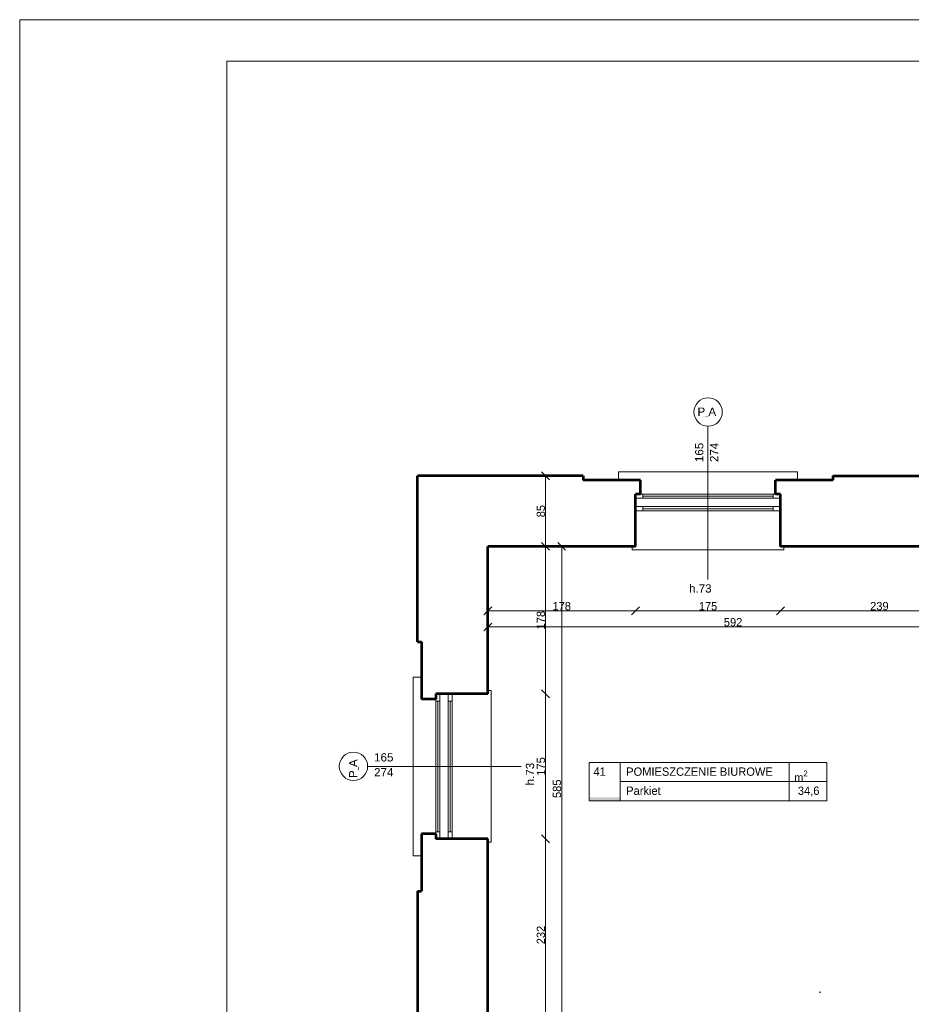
# Model space of a CAD drawing. Header units: inches. Extents: x -21887 to 84279, y -131485 to 67836.
# Tile 182 of 256: x -21887 to -11132, y 55955 to 67836. Entities that reach past the tile are written whole.
import ezdxf

# ---------------------------------------------------------------- set-up
doc = ezdxf.new("R2010")
doc.units = ezdxf.units.IN
doc.header["$MEASUREMENT"] = 0
doc.layers.get('0').update_dxf_attribs({"lineweight": 13})
doc.layers.get('Defpoints').update_dxf_attribs({"lineweight": 13})
for name, color, linetype, lineweight in [('AI_MURY', 7, 'Continuous', 53), ('Dimensioning', 7, 'Continuous', 13), ('DRZWI', 7, 'Continuous', 13), ('OPISY TABELKI', 7, 'Continuous', 13), ('RAMKA', 7, 'Continuous', 13)]:
    doc.layers.add(name, color=color, linetype=linetype, lineweight=lineweight)
doc.styles.add('GENERATED_STYLE_7', font='txt')
doc.styles.add('GENERATED_STYLE_8', font='txt')
doc.styles.add('GENERATED_STYLE_9', font='txt')
doc.styles.add('Style-Courier New', font='txt')
doc.dimstyles.new('Dimstyle_4', dxfattribs={"dimtxt": 100, "dimasz": 95, "dimexe": 0, "dimexo": 0, "dimgap": 0.09, "dimtad": 1, "dimdec": 0, "dimlfac": 0.1, "dimzin": 0, "dimdsep": 46, "dimlunit": 5, "dimtxsty": 'GENERATED_STYLE_7', "dimblk": 'ARROWHEAD_6', "dimcen": 0.09, "dimclrd": 161, "dimclre": 161, "dimclrt": 7, "dimadec": 0, "dimazin": 0, "dimtfac": 1, "dimtdec": 0, "dimtmove": 0, "dimatfit": 3, "dimfxl": 0, "dimtolj": 1, "dimtzin": 0, "dimarcsym": 0})
doc.dimstyles.new('Dimstyle_5', dxfattribs={"dimtxt": 100, "dimasz": 95, "dimexe": 0.18, "dimexo": 0, "dimgap": 0.09, "dimtad": 1, "dimtih": 1, "dimtoh": 1, "dimdec": 0, "dimlfac": 0.1, "dimzin": 0, "dimdsep": 46, "dimlunit": 5, "dimtxsty": 'GENERATED_STYLE_7', "dimblk": 'ARROWHEAD_6', "dimcen": 0.09, "dimclrd": 161, "dimclre": 161, "dimclrt": 7, "dimadec": 0, "dimazin": 0, "dimtfac": 1, "dimtdec": 0, "dimtmove": 0, "dimatfit": 3, "dimfxl": 0, "dimtolj": 1, "dimtzin": 0, "dimarcsym": 0})

# ---------------------------------------------------------------- blocks, each defined once
blk = doc.blocks.new('ARROWHEAD_6')
at = {"color": 0, "linetype": 'Continuous'}
for p, q in [((0, 0), (-1, 0)), ((-0.5, -0.5), (0.5, 0.5))]:
    blk.add_line(p, q, dxfattribs=at)
blk = doc.blocks.new('*U258')
at = {"layer": 'Defpoints', "color": 0, "linetype": 'Continuous'}
for p in [(-15349, 61481), (-15349, 61481), (-15349, 55631)]:
    blk.add_point(p, dxfattribs=at)
at = {"layer": 'Dimensioning', "color": 161, "linetype": 'Continuous', "lineweight": -2}
blk.add_line((-15349, 55726), (-15349, 61386), dxfattribs=at)
at = {"layer": 'Dimensioning', "color": 161, "linetype": 'Continuous', "lineweight": -2, "xscale": 95, "yscale": 95, "zscale": 95}
for p, rotation in [((-15349, 61481), 90), ((-15349, 55631), 270)]:
    blk.add_blockref('ARROWHEAD_6', p, dxfattribs=dict(at, rotation=rotation))
at = {"layer": 'Dimensioning', "color": 7, "linetype": 'Continuous', "insert": (-15406, 58556), "char_height": 100, "attachment_point": 5, "rotation": 90, "style": 'GENERATED_STYLE_7'}
blk.add_mtext('585', dxfattribs=at)
blk = doc.blocks.new('*D2027')
at = {"layer": 'Defpoints'}
for p in [(-15349, 61481), (-15349, 61481), (-15349, 58556), (-15349, 55631)]:
    blk.add_point(p, dxfattribs=at)
at = {"layer": 'Dimensioning', "color": 161, "linetype": 'Continuous'}
blk.add_blockref('*U258', (0, 0), dxfattribs=at)
blk = doc.blocks.new('*U1073')
at = {"layer": 'Defpoints', "color": 0, "linetype": 'Continuous'}
for p in [(-16239, 60508), (-10324, 60508), (-10324, 60508)]:
    blk.add_point(p, dxfattribs=at)
at = {"layer": 'Dimensioning', "color": 161, "linetype": 'Continuous', "lineweight": -2}
for p, q in [((-16239, 60508), (-16239, 60509)), ((-16144, 60508), (-10419, 60508)), ((-10324, 60508), (-10324, 60509))]:
    blk.add_line(p, q, dxfattribs=at)
at = {"layer": 'Dimensioning', "color": 161, "linetype": 'Continuous', "lineweight": -2, "xscale": 95, "yscale": 95, "zscale": 95, "rotation": 180}
blk.add_blockref('ARROWHEAD_6', (-16239, 60508), dxfattribs=at)
at = {"layer": 'Dimensioning', "color": 161, "linetype": 'Continuous', "lineweight": -2, "xscale": 95, "yscale": 95, "zscale": 95}
blk.add_blockref('ARROWHEAD_6', (-10324, 60508), dxfattribs=at)
at = {"layer": 'Dimensioning', "color": 7, "linetype": 'Continuous', "insert": (-13282, 60565), "char_height": 100, "attachment_point": 5, "style": 'GENERATED_STYLE_7'}
blk.add_mtext('592', dxfattribs=at)
blk = doc.blocks.new('*D2032')
at = {"layer": 'Defpoints'}
for p in [(-16239, 60508), (-13282, 60508), (-10324, 60508), (-10324, 60508)]:
    blk.add_point(p, dxfattribs=at)
at = {"layer": 'Dimensioning', "color": 161, "linetype": 'Continuous'}
blk.add_blockref('*U1073', (0, 0), dxfattribs=at)
blk = doc.blocks.new('*U1342')
at = {"layer": 'Defpoints', "color": 0, "linetype": 'Continuous'}
for p in [(-14459, 61481), (-12709, 61481), (-12709, 60702)]:
    blk.add_point(p, dxfattribs=at)
at = {"layer": 'Dimensioning', "color": 161, "linetype": 'Continuous', "lineweight": -2}
for p, q in [((-14459, 60703), (-14459, 60702)), ((-14364, 60702), (-12804, 60702)), ((-12709, 60703), (-12709, 60702))]:
    blk.add_line(p, q, dxfattribs=at)
at = {"layer": 'Dimensioning', "color": 161, "linetype": 'Continuous', "lineweight": -2, "xscale": 95, "yscale": 95, "zscale": 95, "rotation": 180}
blk.add_blockref('ARROWHEAD_6', (-14459, 60702), dxfattribs=at)
at = {"layer": 'Dimensioning', "color": 161, "linetype": 'Continuous', "lineweight": -2, "xscale": 95, "yscale": 95, "zscale": 95}
blk.add_blockref('ARROWHEAD_6', (-12709, 60702), dxfattribs=at)
at = {"layer": 'Dimensioning', "color": 7, "linetype": 'Continuous', "insert": (-13584, 60758), "char_height": 100, "attachment_point": 5, "style": 'GENERATED_STYLE_7'}
blk.add_mtext('175', dxfattribs=at)
blk = doc.blocks.new('*D2522')
at = {"layer": 'Defpoints'}
for p in [(-14459, 61481), (-12709, 61481), (-13584, 60702), (-12709, 60702)]:
    blk.add_point(p, dxfattribs=at)
at = {"layer": 'Dimensioning', "color": 161, "linetype": 'Continuous'}
blk.add_blockref('*U1342', (0, 0), dxfattribs=at)
blk = doc.blocks.new('*U1343')
at = {"layer": 'Defpoints', "color": 0, "linetype": 'Continuous'}
for p in [(-12709, 61481), (-10324, 61481), (-10324, 60702)]:
    blk.add_point(p, dxfattribs=at)
at = {"layer": 'Dimensioning', "color": 161, "linetype": 'Continuous', "lineweight": -2}
for p, q in [((-12709, 60703), (-12709, 60702)), ((-12614, 60702), (-10419, 60702)), ((-10324, 60703), (-10324, 60702))]:
    blk.add_line(p, q, dxfattribs=at)
at = {"layer": 'Dimensioning', "color": 161, "linetype": 'Continuous', "lineweight": -2, "xscale": 95, "yscale": 95, "zscale": 95, "rotation": 180}
blk.add_blockref('ARROWHEAD_6', (-12709, 60702), dxfattribs=at)
at = {"layer": 'Dimensioning', "color": 161, "linetype": 'Continuous', "lineweight": -2, "xscale": 95, "yscale": 95, "zscale": 95}
blk.add_blockref('ARROWHEAD_6', (-10324, 60702), dxfattribs=at)
at = {"layer": 'Dimensioning', "color": 7, "linetype": 'Continuous', "insert": (-11517, 60759), "char_height": 100, "attachment_point": 5, "style": 'GENERATED_STYLE_7'}
blk.add_mtext('239', dxfattribs=at)
blk = doc.blocks.new('*D2523')
at = {"layer": 'Defpoints'}
for p in [(-12709, 61481), (-10324, 61481), (-11517, 60702), (-10324, 60702)]:
    blk.add_point(p, dxfattribs=at)
at = {"layer": 'Dimensioning', "color": 161, "linetype": 'Continuous'}
blk.add_blockref('*U1343', (0, 0), dxfattribs=at)
blk = doc.blocks.new('*U1366')
at = {"layer": 'Defpoints', "color": 0, "linetype": 'Continuous'}
for p in [(-16239, 61481), (-14459, 61481), (-14459, 60702)]:
    blk.add_point(p, dxfattribs=at)
at = {"layer": 'Dimensioning', "color": 161, "linetype": 'Continuous', "lineweight": -2}
for p, q in [((-16239, 60703), (-16239, 60702)), ((-16144, 60702), (-14554, 60702)), ((-14459, 60703), (-14459, 60702))]:
    blk.add_line(p, q, dxfattribs=at)
at = {"layer": 'Dimensioning', "color": 161, "linetype": 'Continuous', "lineweight": -2, "xscale": 95, "yscale": 95, "zscale": 95, "rotation": 180}
blk.add_blockref('ARROWHEAD_6', (-16239, 60702), dxfattribs=at)
at = {"layer": 'Dimensioning', "color": 161, "linetype": 'Continuous', "lineweight": -2, "xscale": 95, "yscale": 95, "zscale": 95}
blk.add_blockref('ARROWHEAD_6', (-14459, 60702), dxfattribs=at)
at = {"layer": 'Dimensioning', "color": 7, "linetype": 'Continuous', "insert": (-15349, 60759), "char_height": 100, "attachment_point": 5, "style": 'GENERATED_STYLE_7'}
blk.add_mtext('178', dxfattribs=at)
blk = doc.blocks.new('*D2546')
at = {"layer": 'Defpoints'}
for p in [(-16239, 61481), (-14459, 61481), (-15349, 60702), (-14459, 60702)]:
    blk.add_point(p, dxfattribs=at)
at = {"layer": 'Dimensioning', "color": 161, "linetype": 'Continuous'}
blk.add_blockref('*U1366', (0, 0), dxfattribs=at)
blk = doc.blocks.new('*U894')
at = {"layer": 'Defpoints', "color": 0, "linetype": 'Continuous'}
for p in [(-16399, 57951), (-15544, 57951), (-15972, 55631)]:
    blk.add_point(p, dxfattribs=at)
at = {"layer": 'Dimensioning', "color": 161, "linetype": 'Continuous', "lineweight": -2}
for p, q in [((-15544, 57951), (-15544, 57951)), ((-15544, 55726), (-15544, 57856)), ((-15544, 55631), (-15544, 55631))]:
    blk.add_line(p, q, dxfattribs=at)
at = {"layer": 'Dimensioning', "color": 161, "linetype": 'Continuous', "lineweight": -2, "xscale": 95, "yscale": 95, "zscale": 95}
for p, rotation in [((-15544, 57951), 90), ((-15544, 55631), 270)]:
    blk.add_blockref('ARROWHEAD_6', p, dxfattribs=dict(at, rotation=rotation))
at = {"layer": 'Dimensioning', "color": 7, "linetype": 'Continuous', "insert": (-15600, 56791), "char_height": 100, "attachment_point": 5, "rotation": 90, "style": 'GENERATED_STYLE_7'}
blk.add_mtext('232', dxfattribs=at)
blk = doc.blocks.new('*D3188')
at = {"layer": 'Defpoints'}
for p in [(-16399, 57951), (-15544, 57951), (-15544, 56791), (-15972, 55631)]:
    blk.add_point(p, dxfattribs=at)
at = {"layer": 'Dimensioning', "color": 161, "linetype": 'Continuous'}
blk.add_blockref('*U894', (0, 0), dxfattribs=at)
blk = doc.blocks.new('*U895')
at = {"layer": 'Defpoints', "color": 0, "linetype": 'Continuous'}
for p in [(-16420, 59701), (-15544, 59701), (-16399, 57951)]:
    blk.add_point(p, dxfattribs=at)
at = {"layer": 'Dimensioning', "color": 161, "linetype": 'Continuous', "lineweight": -2}
for p, q in [((-15544, 59701), (-15544, 59701)), ((-15544, 58046), (-15544, 59606)), ((-15544, 57951), (-15544, 57951))]:
    blk.add_line(p, q, dxfattribs=at)
at = {"layer": 'Dimensioning', "color": 161, "linetype": 'Continuous', "lineweight": -2, "xscale": 95, "yscale": 95, "zscale": 95}
for p, rotation in [((-15544, 59701), 90), ((-15544, 57951), 270)]:
    blk.add_blockref('ARROWHEAD_6', p, dxfattribs=dict(at, rotation=rotation))
at = {"layer": 'Dimensioning', "color": 7, "linetype": 'Continuous', "insert": (-15599, 58826), "char_height": 100, "attachment_point": 5, "rotation": 90, "style": 'GENERATED_STYLE_7'}
blk.add_mtext('175', dxfattribs=at)
blk = doc.blocks.new('*D3189')
at = {"layer": 'Defpoints'}
for p in [(-16420, 59701), (-15544, 59701), (-15544, 58826), (-16399, 57951)]:
    blk.add_point(p, dxfattribs=at)
at = {"layer": 'Dimensioning', "color": 161, "linetype": 'Continuous'}
blk.add_blockref('*U895', (0, 0), dxfattribs=at)
blk = doc.blocks.new('*U896')
at = {"layer": 'Defpoints', "color": 0, "linetype": 'Continuous'}
for p in [(-16239, 61481), (-15544, 61481), (-16420, 59701)]:
    blk.add_point(p, dxfattribs=at)
at = {"layer": 'Dimensioning', "color": 161, "linetype": 'Continuous', "lineweight": -2}
for p, q in [((-15544, 61481), (-15544, 61481)), ((-15544, 59796), (-15544, 61386)), ((-15544, 59701), (-15544, 59701))]:
    blk.add_line(p, q, dxfattribs=at)
at = {"layer": 'Dimensioning', "color": 161, "linetype": 'Continuous', "lineweight": -2, "xscale": 95, "yscale": 95, "zscale": 95}
for p, rotation in [((-15544, 61481), 90), ((-15544, 59701), 270)]:
    blk.add_blockref('ARROWHEAD_6', p, dxfattribs=dict(at, rotation=rotation))
at = {"layer": 'Dimensioning', "color": 7, "linetype": 'Continuous', "insert": (-15600, 60591), "char_height": 100, "attachment_point": 5, "rotation": 90, "style": 'GENERATED_STYLE_7'}
blk.add_mtext('178', dxfattribs=at)
blk = doc.blocks.new('*D3190')
at = {"layer": 'Defpoints'}
for p in [(-16239, 61481), (-15544, 61481), (-15544, 60591), (-16420, 59701)]:
    blk.add_point(p, dxfattribs=at)
at = {"layer": 'Dimensioning', "color": 161, "linetype": 'Continuous'}
blk.add_blockref('*U896', (0, 0), dxfattribs=at)
blk = doc.blocks.new('*U897')
at = {"layer": 'Defpoints', "color": 0, "linetype": 'Continuous'}
for p in [(-16089, 62331), (-15544, 62331), (-16239, 61481)]:
    blk.add_point(p, dxfattribs=at)
at = {"layer": 'Dimensioning', "color": 161, "linetype": 'Continuous', "lineweight": -2}
for p, q in [((-15544, 62331), (-15544, 62331)), ((-15544, 61576), (-15544, 62236)), ((-15544, 61481), (-15544, 61481))]:
    blk.add_line(p, q, dxfattribs=at)
at = {"layer": 'Dimensioning', "color": 161, "linetype": 'Continuous', "lineweight": -2, "xscale": 95, "yscale": 95, "zscale": 95}
for p, rotation in [((-15544, 62331), 90), ((-15544, 61481), 270)]:
    blk.add_blockref('ARROWHEAD_6', p, dxfattribs=dict(at, rotation=rotation))
at = {"layer": 'Dimensioning', "color": 7, "linetype": 'Continuous', "insert": (-15600, 61906), "char_height": 100, "attachment_point": 5, "rotation": 90, "style": 'GENERATED_STYLE_7'}
blk.add_mtext('85', dxfattribs=at)
blk = doc.blocks.new('*D3191')
at = {"layer": 'Defpoints'}
for p in [(-16089, 62331), (-15544, 62331), (-15544, 61906), (-16239, 61481)]:
    blk.add_point(p, dxfattribs=at)
at = {"layer": 'Dimensioning', "color": 161, "linetype": 'Continuous'}
blk.add_blockref('*U897', (0, 0), dxfattribs=at)

msp = doc.modelspace()

# ---------------------------------------------------------------- hatches: boundary and pattern name
at = {"layer": 'OPISY TABELKI', "extrusion": (0, 0, -1)}
msp.add_hatch(color=7, dxfattribs=at).paths.add_polyline_path([(14642.9, 58411.4), (14642.9, 58453.6), (15019.4, 58453.6), (15019.4, 58411.4)], flags=16)

# ---------------------------------------------------------------- linework, layer by layer
at = {"layer": 'AI_MURY', "color": 7, "linetype": 'Continuous'}
for p, q in [((-17089.5, 60330.7), (-17089.5, 62330.7)), ((-15089.5, 62330.7), (-17089.5, 62330.7)), ((-15089.5, 62330.7), (-15089.5, 62280.7)), ((-14397, 62280.7), (-15089.5, 62280.7)), ((-14397, 62110.7), (-14397, 62280.7)), ((-12772, 62110.7), (-12772, 62280.7)), ((-12079.5, 62280.7), (-12772, 62280.7)), ((-12079.5, 62330.7), (-10079.5, 62330.7)), ((-12079.5, 62330.7), (-12079.5, 62280.7)), ((-14397, 62110.7), (-14459.5, 62110.7)), ((-14459.5, 61480.7), (-14459.5, 62110.7)), ((-12709.5, 62110.7), (-12772, 62110.7)), ((-12709.5, 61480.7), (-12709.5, 62110.7)), ((-14459.5, 61480.7), (-16239.5, 61480.7)), ((-16239.5, 59700.7), (-16239.5, 61480.7)), ((-9939.5, 61480.7), (-12709.5, 61480.7)), ((-17089.5, 60330.7), (-17039.5, 60330.7)), ((-17039.5, 60330.7), (-17039.5, 59638.2)), ((-16869.5, 59700.7), (-16869.5, 59638.2)), ((-16239.5, 59700.7), (-16869.5, 59700.7)), ((-16869.5, 59638.2), (-17039.5, 59638.2)), ((-17039.5, 58013.2), (-17039.5, 57320.7)), ((-16869.5, 58013.2), (-17039.5, 58013.2)), ((-16869.5, 58013.2), (-16869.5, 57950.7)), ((-16239.5, 57950.7), (-16869.5, 57950.7)), ((-16239.5, 55630.7), (-16239.5, 57950.7)), ((-17089.5, 57320.7), (-17089.5, 55320.7)), ((-17089.5, 57320.7), (-17039.5, 57320.7))]:
    msp.add_line(p, q, dxfattribs=at)
at = {"layer": 'DRZWI', "color": 220, "linetype": 'Continuous'}
for p, q in [((-13584.5, 62931.1), (-13584.5, 61080.3)), ((-14372, 62060.7), (-14459.5, 62060.7)), ((-14372, 62110.7), (-14397, 62110.7)), ((-14372, 62060.7), (-14372, 62110.7)), ((-12797, 62110.7), (-14372, 62110.7)), ((-12797, 62085.7), (-14372, 62085.7)), ((-12797, 62060.7), (-14372, 62060.7)), ((-12797, 62060.7), (-12797, 62110.7)), ((-12797, 62110.7), (-12772, 62110.7)), ((-12797, 62060.7), (-12709.5, 62060.7)), ((-14372, 61960.7), (-14459.5, 61960.7)), ((-14372, 61910.7), (-14459.5, 61910.7)), ((-14372, 61910.7), (-14372, 61960.7)), ((-12797, 61960.7), (-14372, 61960.7)), ((-12797, 61935.7), (-14372, 61935.7)), ((-12797, 61910.7), (-14372, 61910.7)), ((-12797, 61960.7), (-12709.5, 61960.7)), ((-12797, 61910.7), (-12797, 61960.7)), ((-12797, 61910.7), (-12709.5, 61910.7)), ((-16819.5, 59613.2), (-16819.5, 59700.7)), ((-16719.5, 59613.2), (-16719.5, 59700.7)), ((-16669.5, 59613.2), (-16669.5, 59700.7)), ((-16869.5, 59613.2), (-16869.5, 59638.2)), ((-16819.5, 59613.2), (-16869.5, 59613.2)), ((-16869.5, 59613.2), (-16869.5, 58038.2)), ((-16844.5, 59613.2), (-16844.5, 58038.2)), ((-16819.5, 59613.2), (-16819.5, 58038.2)), ((-16669.5, 59613.2), (-16719.5, 59613.2)), ((-16719.5, 59613.2), (-16719.5, 58038.2)), ((-16694.5, 59613.2), (-16694.5, 58038.2)), ((-16669.5, 59613.2), (-16669.5, 58038.2)), ((-17689.9, 58825.7), (-15839.1, 58825.7)), ((-16819.5, 58038.2), (-16869.5, 58038.2)), ((-16869.5, 58038.2), (-16869.5, 58013.2)), ((-16819.5, 58038.2), (-16819.5, 57950.7)), ((-16719.5, 58038.2), (-16719.5, 57950.7)), ((-16669.5, 58038.2), (-16719.5, 58038.2)), ((-16669.5, 58038.2), (-16669.5, 57950.7))]:
    msp.add_line(p, q, dxfattribs=at)
at = {"layer": 'DRZWI', "color": 251, "linetype": 'Continuous'}
for p, q in [((-12505.6, 62380.7), (-14663.4, 62380.7)), ((-14663.4, 62380.7), (-14663.4, 62280.7)), ((-12505.6, 62380.7), (-12505.6, 62280.7)), ((-14499.5, 61480.7), (-14499.5, 61440.7)), ((-12669.5, 61440.7), (-14499.5, 61440.7)), ((-12669.5, 61480.7), (-12669.5, 61440.7)), ((-17139.5, 59904.6), (-17139.5, 57746.8)), ((-17139.5, 59904.6), (-17039.5, 59904.6)), ((-16239.5, 59740.7), (-16199.5, 59740.7)), ((-16199.5, 59740.7), (-16199.5, 57910.7)), ((-16239.5, 57910.7), (-16199.5, 57910.7)), ((-17139.5, 57746.8), (-17039.5, 57746.8))]:
    msp.add_line(p, q, dxfattribs=at)
at = {"layer": 'DRZWI', "color": 5, "linetype": 'Continuous'}
msp.add_line((-12224, 56100.7), (-12244, 56100.7), dxfattribs=at)
at = {"layer": 'DRZWI', "color": 220, "linetype": 'Continuous'}
for centre in [(-13582.8, 63102.4), (-17861.2, 58827.4)]:
    msp.add_circle(centre, 171.3, dxfattribs=at)
at = {"layer": 'OPISY TABELKI', "color": 7, "linetype": 'Continuous'}
for p, q in [((-15019.4, 58872.2), (-12149.6, 58872.2)), ((-15019.4, 58872.2), (-15019.4, 58411.4)), ((-14642.9, 58872.2), (-14642.9, 58411.4)), ((-12603.6, 58872.2), (-12603.6, 58411.4)), ((-12149.6, 58872.2), (-12149.6, 58411.4)), ((-14642.9, 58641.8), (-12149.6, 58641.8)), ((-15019.4, 58411.4), (-12149.6, 58411.4))]:
    msp.add_line(p, q, dxfattribs=at)
at = {"layer": 'RAMKA', "color": 1, "linetype": 'Continuous'}
for p, q in [((84278.6, 67836.2), (-21887.4, 67836.2)), ((-21887.4, 67836.2), (-21887.4, -52641.2)), ((83778.6, 67336.2), (-19387.4, 67336.2)), ((-19387.4, 67336.2), (-19387.4, -52141.2))]:
    msp.add_line(p, q, dxfattribs=at)

# ---------------------------------------------------------------- texts
at = {"layer": 'DRZWI', "color": 220, "char_height": 100, "attachment_point": 1, "style": 'GENERATED_STYLE_7'}
for s, insert, width in [('\\fArial|b0|i0|c238|p39;P\\H50.000000;_\\H100.000000;A', (-13710.8, 63156), 460.117), ('\\fArial|b0|i0|c238|p39;h.73', (-13813.1, 61023), 460.863)]:
    msp.add_mtext(s, dxfattribs=dict(at, insert=insert, width=width))
at = {"layer": 'DRZWI', "color": 220, "insert": (-13740.3, 62498), "char_height": 100, "width": 355.178, "attachment_point": 1, "rotation": 90, "line_spacing_factor": 1.079079, "style": 'GENERATED_STYLE_7'}
msp.add_mtext('\\fArial|b0|i0|c238|p39;165\\P274', dxfattribs=at)
at = {"layer": 'DRZWI', "color": 220, "insert": (-17612, 58985.1), "char_height": 100, "width": 355.178, "attachment_point": 1, "line_spacing_factor": 1.079079, "style": 'GENERATED_STYLE_7'}
msp.add_mtext('\\fArial|b0|i0|c238|p39;165\\P274', dxfattribs=at)
at = {"layer": 'DRZWI', "color": 220, "char_height": 100, "attachment_point": 1, "rotation": 90, "style": 'GENERATED_STYLE_7'}
for s, insert, width in [('\\fArial|b0|i0|c238|p39;P\\H50.000000;_\\H100.000000;A', (-17914.7, 58685.9), 460.117), ('\\fArial|b0|i0|c238|p39;h.73', (-15781.8, 58597.1), 460.863)]:
    msp.add_mtext(s, dxfattribs=dict(at, insert=insert, width=width))
at = {"layer": 'OPISY TABELKI', "color": 7, "char_height": 100, "attachment_point": 1}
for s, insert, width, style in [('41', (-14966.7, 58812.7), 323.775, 'GENERATED_STYLE_8'), ('POMIESZCZENIE BIUROWE  ', (-14571.1, 58812.7), 2409.415, 'GENERATED_STYLE_9'), ('\\A1;m\\H70.000000;\\S2^  ;', (-12544.8, 58776.1), 323.775, 'GENERATED_STYLE_9'), ('Parkiet  ', (-14571.1, 58582.3), 2409.415, 'GENERATED_STYLE_9'), ('  34,6           ', (-12574.6, 58582.3), 424.969, 'GENERATED_STYLE_9')]:
    msp.add_mtext(s, dxfattribs=dict(at, insert=insert, width=width, style=style))

# ---------------------------------------------------------------- dimensions: what is measured, and where the dimension line sits
at = {"layer": 'Dimensioning', "color": 161, "linetype": 'Continuous'}
for base, p1, p2, picture, middle in [((-15543.6, 62330.7), (-16239.5, 61480.7), (-16089.5, 62330.7), '*D3191', (-15543.6, 61905.7)), ((-15543.6, 61480.7), (-16420.4, 59700.7), (-16239.5, 61480.7), '*D3190', (-15543.6, 60590.7)), ((-15349.5, 61480.7), (-15349.5, 55630.7), (-15349.5, 61480.7), '*D2027', (-15349.5, 58555.7)), ((-15543.6, 59700.7), (-16398.8, 57950.7), (-16420.4, 59700.7), '*D3189', (-15543.6, 58825.7)), ((-15543.6, 57950.7), (-15972, 55630.7), (-16398.8, 57950.7), '*D3188', (-15543.6, 56790.7))]:
    dim = msp.add_linear_dim(base=base, p1=p1, p2=p2, angle=90, dimstyle='Dimstyle_4', override={"dimtxsty": 'Style-Courier New', "dimclrd": 0, "dimclre": 161, "dimlwe": 0}, dxfattribs=at)
    dim.commit()
    dim.dimension.update_dxf_attribs({"geometry": picture, "text_midpoint": middle, "dimtype": 128})
for base, p1, p2, picture, middle in [((-14459.5, 60702.4), (-16239.5, 61480.7), (-14459.5, 61480.7), '*D2546', (-15349.5, 60702.4)), ((-12709.5, 60702.4), (-14459.5, 61480.7), (-12709.5, 61480.7), '*D2522', (-13584.5, 60702.4)), ((-10324, 60702.4), (-12709.5, 61480.7), (-10324, 61480.7), '*D2523', (-11516.7, 60702.4)), ((-10324, 60508.3), (-16239.5, 60508.3), (-10324, 60508.3), '*D2032', (-13281.7, 60508.3))]:
    dim = msp.add_linear_dim(base=base, p1=p1, p2=p2, dimstyle='Dimstyle_5', override={"dimtxsty": 'Style-Courier New', "dimclrd": 0, "dimclre": 161, "dimlwe": 0}, dxfattribs=at)
    dim.commit()
    dim.dimension.update_dxf_attribs({"geometry": picture, "text_midpoint": middle, "dimtype": 128})

doc.saveas('drawing.dxf')
